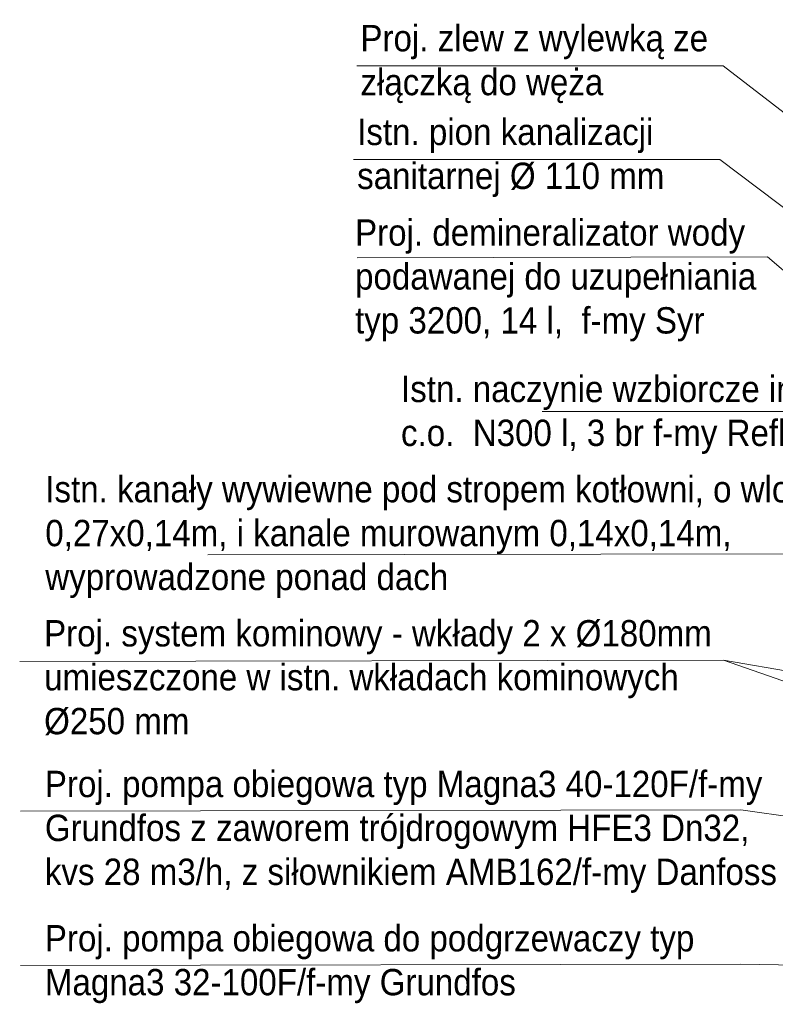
# Model space of a CAD drawing. Header units: millimetres. Extents: x -26820 to -12632, y -5851 to 1958.
# Tile 74 of 95: x -14104 to -13673, y -339 to 222. Entities that reach past the tile are written whole.
import ezdxf

# ---------------------------------------------------------------- set-up
doc = ezdxf.new("R2010")
doc.units = ezdxf.units.MM
doc.linetypes.add('DASHED', pattern=[181.05, 120.7, -60.35])
doc.layers.add('ściany', color=84, linetype='Continuous', lineweight=35)
doc.styles.get("Standard").update_dxf_attribs({"font": 'arial.ttf'})

msp = doc.modelspace()

# ---------------------------------------------------------------- linework, layer by layer
at = {"color": 7, "lineweight": 15}
for p, q in [((-13911.87, 195.61), (-13703.14, 195.61)), ((-13703.14, 195.61), (-13543.38, 72.32)), ((-13913.75, 142.22), (-13705.02, 142.22)), ((-13705.02, 142.22), (-13543.38, 19.85)), ((-13911.76, 86.37), (-13678.02, 86.78)), ((-13678.02, 86.78), (-13526.88, -41.77)), ((-13806.33, -1.25), (-13639.31, -1.25)), ((-13996.71, -82.8), (-13658.53, -82.21)), ((-14103.98, -143.56), (-13702.96, -142.87)), ((-13702.96, -142.87), (-13555.8, -167.84)), ((-13702.96, -142.87), (-13555.8, -193.84)), ((-14103.54, -228.79), (-13693.1, -228.08)), ((-13693.1, -228.08), (-13475.45, -258.16)), ((-14103.54, -316.63), (-13693.1, -315.92)), ((-13693.1, -315.92), (-13475.45, -320.16))]:
    msp.add_line(p, q, dxfattribs=at)

# ---------------------------------------------------------------- texts
at = {"layer": 'ściany', "color": 7, "linetype": 'DASHED', "char_height": 15, "attachment_point": 1}
for s, width, insert in [('{\\W0.9;Proj. zlew z wylewką ze złączką do węża}', 245.344, (-13909.84, 218.89)), ('{\\W0.9;Istn. pion kanalizacji sanitarnej %%C 110 mm }', 245.344, (-13911.71, 165.5)), ('{\\W0.9;Proj. demineralizator wody \\Ppodawanej do uzupełniania \\Ptyp 3200, 14 l,  f-my Syr}', 280.1145, (-13912.9, 108.21)), ('{\\W0.9;Istn. naczynie wzbiorcze inst. c.o.  N300 l, 3 br f-my Reflex}', 245.344, (-13886.73, 19.16)), ('{\\W0.9;Istn. kanały wywiewne pod stropem kotłowni, o wlocie 0,27x0,14m, i kanale murowanym 0,14x0,14m, wyprowadzone ponad dach}', 458.5467, (-14089.39, -37.9)), ('{\\W0.9;Proj. system kominowy - wkłady 2 x %%C180mm umieszczone w istn. wkładach kominowych \\P%%C250 mm}', 447.5592, (-14090.07, -119.97)), ('{\\W0.9;Proj. pompa obiegowa typ Magna3 40-120F/f-my Grundfos z zaworem trójdrogowym HFE3 Dn32, kvs 28 m3/h, z siłownikiem AMB162/f-my Danfoss}', 417.7596, (-14089.63, -205.78)), ('{\\W0.9;Proj. pompa obiegowa do podgrzewaczy typ Magna3 32-100F/f-my Grundfos }', 417.7596, (-14089.63, -293.62))]:
    msp.add_mtext_dynamic_manual_height_columns(s, width=width, gutter_width=0.625, heights=[0], dxfattribs=dict(at, insert=insert))

doc.saveas('drawing.dxf')
